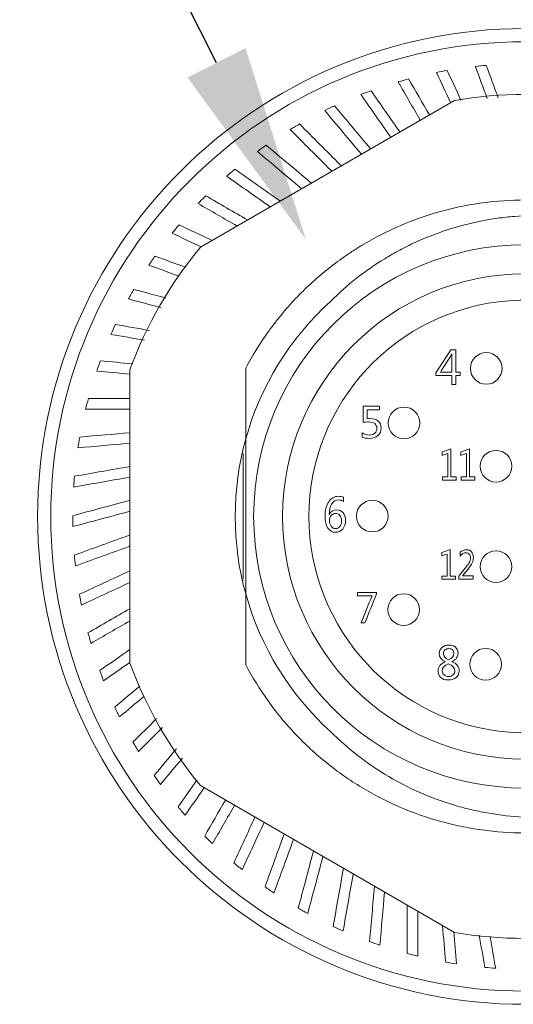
# Model space of a CAD drawing. Header units: millimetres. Extents: x 0 to 297, y 0 to 210.
# Tile 34 of 48: x 219 to 225, y 120 to 132. Entities that reach past the tile are written whole.
import ezdxf
from ezdxf import colors
from ezdxf.entities.mleader import LeaderData, LeaderLine
from ezdxf.math import Vec2, Vec3

# ---------------------------------------------------------------- set-up
doc = ezdxf.new("R2010")
doc.units = ezdxf.units.MM
doc.layers.add('1', color=7, linetype='Continuous', true_color=0xffffff)
doc.styles.add('LL', font='txt')

msp = doc.modelspace()

# ---------------------------------------------------------------- linework, layer by layer
at = {"layer": '1', "color": 7, "linetype": 'Continuous', "lineweight": 13}
for p, q in [((221.3341, 129.123), (224.5486, 130.9789)), ((220.4413, 123.8649), (220.4413, 127.5767)), ((221.908, 124.741), (221.908, 126.7006)), ((221.8747, 124.9299), (221.8747, 126.5169)), ((221.8747, 124.9112), (221.8747, 124.9191)), ((224.5486, 120.4627), (221.3341, 122.3186))]:
    msp.add_line(p, q, dxfattribs=at)
for centre, radius in [((225.4413, 125.7208), 6.1667), ((225.4413, 125.7208), 6), ((225.4413, 125.7208), 3.4333), ((225.4413, 125.7208), 3.0667), ((224.9507, 127.5908), 0.2), ((223.9116, 126.9031), 0.2), ((225.0747, 126.3559), 0.2), ((223.508, 125.7242), 0.2), ((225.0747, 125.0857), 0.2), ((223.9075, 124.5439), 0.2), ((224.9442, 123.8525), 0.2)]:
    msp.add_circle(centre, radius, dxfattribs=at)
for radius, start, end in [(5.7222, 94.90641, 96.28482), (5.7222, 99.90641, 101.28482), (5.7222, 104.90641, 106.28482), (5.7222, 109.90641, 111.28482), (5.3333, 80.36413, 99.63587), (5.7222, 114.90641, 116.28482), (5.7222, 119.90641, 121.28482), (5.7222, 124.90641, 126.28482), (5.7222, 129.90641, 131.28482), (5.7222, 134.90641, 136.28482), (5.7222, 139.90641, 141.28482), (5.3333, 140.36413, 159.63587), (5.7222, 144.90641, 146.28482), (5.7222, 149.90641, 151.28482), (3.6667, 132.07144, 164.50127), (2.7333, 8.41497, 351.58503), (5.7222, 154.90641, 156.28482), (5.7222, 159.90641, 161.28482), (5.7222, 164.90641, 166.28482), (5.7222, 169.90641, 171.28482), (3.6667, 164.50154, 195.49821), (5.7222, 174.90641, 176.28482), (5.7222, 179.90641, 181.28482), (5.7222, 184.90641, 186.28482), (5.7222, 189.90641, 191.28482), (3.6667, 195.49873, 227.92856), (5.7222, 194.90641, 196.28482), (5.3333, 200.36413, 219.63587), (5.7222, 199.90641, 201.28482), (5.7222, 204.90641, 206.28482), (5.7222, 209.90641, 211.28482), (5.7222, 214.90641, 216.28482), (5.7222, 219.90641, 221.28482), (5.7222, 224.90641, 226.28482), (5.7222, 229.90641, 231.28482), (5.7222, 234.90641, 236.28482), (5.7222, 239.90641, 241.28482), (5.7222, 244.90641, 246.28482), (5.7222, 249.90641, 251.28482), (5.3333, 260.36413, 279.63587), (5.7222, 254.90641, 256.28482), (5.7222, 259.90641, 261.28482), (5.7222, 264.90641, 266.28482)]:
    msp.add_arc((225.4413, 125.7208), radius, start, end, dxfattribs=at)
for points in [[(224.9519, 131.422), (225.0019, 131.2846), (225.052, 131.1472), (225.102, 131.0098)], [(224.4996, 130.9507), (224.4402, 131.078), (224.3809, 131.2052), (224.3216, 131.3324)], [(224.4569, 131.3577), (224.515, 131.233), (224.5732, 131.1083), (224.6313, 130.9836)], [(224.9629, 131.002), (224.9136, 131.1376), (224.8642, 131.2731), (224.8149, 131.4086)], [(224.1162, 130.7294), (224.023, 130.8908), (223.9299, 131.0521), (223.8368, 131.2134)], [(223.9693, 131.2504), (224.0568, 131.099), (224.1442, 130.9476), (224.2317, 130.7961)], [(223.7418, 130.5133), (223.6159, 130.6931), (223.49, 130.8729), (223.3641, 131.0527)], [(223.493, 131.1011), (223.6146, 130.9275), (223.7361, 130.7539), (223.8577, 130.5803)], [(223.3708, 130.2991), (223.2163, 130.4832), (223.0618, 130.6673), (222.9073, 130.8514)], [(223.0315, 130.9108), (223.1836, 130.7295), (223.3358, 130.5482), (223.488, 130.3668)], [(221.7703, 130.1103), (221.9621, 129.976), (222.1539, 129.8417), (222.3458, 129.7073)], [(222.2184, 129.6337), (222.0342, 129.7628), (221.85, 129.8917), (221.6658, 130.0207)], [(221.4017, 129.7736), (221.5782, 129.6717), (221.7547, 129.5699), (221.9312, 129.4679)], [(221.7979, 129.3909), (221.6337, 129.4857), (221.4695, 129.5805), (221.3054, 129.6753)], [(221.0639, 129.4061), (221.2041, 129.3408), (221.3443, 129.2754), (221.4845, 129.21)], [(221.3436, 129.1286), (221.2212, 129.1856), (221.0988, 129.2427), (220.9765, 129.2998)], [(220.7593, 129.0106), (220.8884, 128.9636), (221.0175, 128.9166), (221.1467, 128.8696)], [(221.0641, 128.7578), (220.9366, 128.8042), (220.809, 128.8506), (220.6816, 128.897)], [(220.4904, 128.59), (220.6263, 128.5536), (220.7623, 128.5172), (220.8982, 128.4807)], [(220.8368, 128.3591), (220.6988, 128.3961), (220.5608, 128.4331), (220.4228, 128.4701)], [(220.2592, 128.1476), (220.4032, 128.1222), (220.5472, 128.0968), (220.6913, 128.0714)], [(220.6284, 127.9471), (220.4864, 127.9721), (220.3443, 127.9972), (220.2023, 128.0222)], [(224.504, 127.8275), (224.4409, 127.7309), (224.3778, 127.6343), (224.3147, 127.5378)], [(224.5666, 127.8275), (224.5457, 127.8275), (224.5248, 127.8275), (224.504, 127.8275)], [(224.5666, 127.5457), (224.5666, 127.6396), (224.5666, 127.7335), (224.5666, 127.8275)], [(224.3705, 127.5457), (224.413, 127.6109), (224.4554, 127.6761), (224.4978, 127.7414)], [(224.4978, 127.7414), (224.5061, 127.7567), (224.5115, 127.768), (224.5141, 127.7753)], [(224.5141, 127.7753), (224.5145, 127.7582), (224.5141, 127.7431), (224.5141, 127.7301)], [(224.5141, 127.7301), (224.5141, 127.6686), (224.5141, 127.6071), (224.5141, 127.5457)], [(220.0674, 127.6867), (220.2044, 127.6747), (220.3415, 127.6627), (220.4786, 127.6507)], [(220.4412, 127.5201), (220.3013, 127.5324), (220.1615, 127.5446), (220.0217, 127.5568)], [(224.3147, 127.5378), (224.3147, 127.5257), (224.3147, 127.5137), (224.3147, 127.5017)], [(224.3147, 127.5017), (224.3812, 127.5017), (224.4476, 127.5017), (224.5141, 127.5017)], [(224.5141, 127.5457), (224.4662, 127.5457), (224.4184, 127.5457), (224.3705, 127.5457)], [(224.5141, 127.5017), (224.5141, 127.4636), (224.5141, 127.4255), (224.5141, 127.3875)], [(224.6213, 127.5457), (224.6031, 127.5457), (224.5849, 127.5457), (224.5666, 127.5457)], [(224.5666, 127.5017), (224.5849, 127.5017), (224.6031, 127.5017), (224.6213, 127.5017)], [(224.5666, 127.3875), (224.5666, 127.4255), (224.5666, 127.4636), (224.5666, 127.5017)], [(224.6213, 127.5017), (224.6213, 127.5163), (224.6213, 127.531), (224.6213, 127.5457)], [(224.5141, 127.3875), (224.5316, 127.3875), (224.5491, 127.3875), (224.5666, 127.3875)], [(219.9165, 127.2108), (220.0914, 127.2108), (220.2662, 127.2108), (220.4411, 127.2108)], [(220.4412, 127.0775), (220.2548, 127.0775), (220.0685, 127.0775), (219.8823, 127.0775)], [(223.6022, 127.1141), (223.533, 127.1141), (223.4637, 127.1141), (223.3944, 127.1141)], [(223.3944, 127.1141), (223.3944, 127.0464), (223.3944, 126.9787), (223.3944, 126.9109)], [(223.444, 127.0695), (223.4968, 127.0695), (223.5495, 127.0695), (223.6022, 127.0695)], [(223.444, 126.9564), (223.444, 126.9941), (223.444, 127.0318), (223.444, 127.0695)], [(223.6022, 127.0695), (223.6022, 127.0844), (223.6022, 127.0992), (223.6022, 127.1141)], [(219.8077, 126.7236), (220.0188, 126.7421), (220.2299, 126.7606), (220.4411, 126.7791)], [(223.47, 126.7493), (223.4392, 126.7493), (223.4097, 126.758), (223.3813, 126.7756)], [(223.3813, 126.7756), (223.3813, 126.7584), (223.3813, 126.7411), (223.3813, 126.7239)], [(220.4411, 126.6452), (220.2224, 126.6261), (220.0038, 126.607), (219.7852, 126.5878)], [(224.5032, 126.5757), (224.467, 126.5624), (224.4309, 126.5491), (224.3947, 126.5358)], [(224.5032, 126.223), (224.5032, 126.3406), (224.5032, 126.4581), (224.5032, 126.5757)], [(224.7398, 126.5757), (224.7036, 126.5624), (224.6674, 126.5491), (224.6313, 126.5358)], [(224.7398, 126.223), (224.7398, 126.3406), (224.7398, 126.4581), (224.7398, 126.5757)], [(224.3947, 126.5358), (224.3947, 126.5208), (224.3947, 126.5059), (224.3947, 126.4909)], [(224.3947, 126.4909), (224.418, 126.4994), (224.4414, 126.508), (224.4648, 126.5165)], [(224.4648, 126.5165), (224.4648, 126.4187), (224.4648, 126.3209), (224.4648, 126.223)], [(224.6313, 126.5358), (224.6313, 126.5208), (224.6313, 126.5059), (224.6313, 126.4909)], [(224.6313, 126.4909), (224.6546, 126.4994), (224.678, 126.508), (224.7014, 126.5165)], [(224.7014, 126.5165), (224.7014, 126.4187), (224.7014, 126.3209), (224.7014, 126.223)], [(219.7417, 126.2288), (219.9748, 126.2699), (220.2079, 126.311), (220.4411, 126.3522)], [(220.4411, 126.2168), (220.2044, 126.175), (219.9678, 126.1333), (219.7311, 126.0916)], [(224.4648, 126.223), (224.442, 126.223), (224.4192, 126.223), (224.3964, 126.223)], [(224.3964, 126.223), (224.3964, 126.2089), (224.3964, 126.1949), (224.3964, 126.1808)], [(224.5714, 126.223), (224.5487, 126.223), (224.5259, 126.223), (224.5032, 126.223)], [(224.5714, 126.1808), (224.5714, 126.1949), (224.5714, 126.2089), (224.5714, 126.223)], [(224.7014, 126.223), (224.6786, 126.223), (224.6558, 126.223), (224.633, 126.223)], [(224.633, 126.223), (224.633, 126.2089), (224.633, 126.1949), (224.633, 126.1808)], [(224.808, 126.223), (224.7853, 126.223), (224.7625, 126.223), (224.7398, 126.223)], [(224.808, 126.1808), (224.808, 126.1949), (224.808, 126.2089), (224.808, 126.223)], [(224.3964, 126.1808), (224.4548, 126.1808), (224.5131, 126.1808), (224.5714, 126.1808)], [(224.633, 126.1808), (224.6914, 126.1808), (224.7497, 126.1808), (224.808, 126.1808)], [(223.146, 125.911), (223.146, 125.928), (223.146, 125.9451), (223.146, 125.9621)], [(223.08, 125.9286), (223.103, 125.9286), (223.1249, 125.9227), (223.146, 125.911)], [(224.4938, 125.3019), (224.4585, 125.2893), (224.4233, 125.2767), (224.388, 125.2641)], [(224.388, 125.2641), (224.388, 125.2499), (224.388, 125.2357), (224.388, 125.2215)], [(224.388, 125.2215), (224.4108, 125.2296), (224.4336, 125.2377), (224.4564, 125.2458)], [(224.4564, 125.2458), (224.4564, 125.1531), (224.4564, 125.0603), (224.4564, 124.9675)], [(224.4938, 124.9675), (224.4938, 125.079), (224.4938, 125.1905), (224.4938, 125.3019)], [(224.6196, 125.267), (224.6196, 125.2512), (224.6196, 125.2355), (224.6196, 125.2198)], [(219.8044, 124.7363), (220.0166, 124.8353), (220.2288, 124.9342), (220.4411, 125.0332)], [(224.4564, 124.9675), (224.4341, 124.9675), (224.4119, 124.9675), (224.3897, 124.9675)], [(224.3897, 124.9675), (224.3897, 124.9542), (224.3897, 124.9408), (224.3897, 124.9275)], [(224.5603, 124.9675), (224.5381, 124.9675), (224.516, 124.9675), (224.4938, 124.9675)], [(224.5603, 124.9275), (224.5603, 124.9408), (224.5603, 124.9542), (224.5603, 124.9675)], [(224.6044, 124.9677), (224.6044, 124.9543), (224.6044, 124.9409), (224.6044, 124.9275)], [(224.7853, 124.9687), (224.7399, 124.9687), (224.6944, 124.9687), (224.6489, 124.9687)], [(224.7853, 124.9275), (224.7853, 124.9412), (224.7853, 124.9549), (224.7853, 124.9687)], [(220.4412, 124.8861), (220.2373, 124.7911), (220.0335, 124.6961), (219.8297, 124.601)], [(224.3897, 124.9275), (224.4466, 124.9275), (224.5034, 124.9275), (224.5603, 124.9275)], [(224.6044, 124.9275), (224.6647, 124.9275), (224.725, 124.9275), (224.7853, 124.9275)], [(223.3208, 124.7608), (223.3208, 124.7464), (223.3208, 124.732), (223.3208, 124.7176)], [(223.5619, 124.7608), (223.4815, 124.7608), (223.4012, 124.7608), (223.3208, 124.7608)], [(223.3208, 124.7176), (223.3826, 124.7176), (223.4443, 124.7176), (223.5061, 124.7176)], [(223.5061, 124.7176), (223.4601, 124.6031), (223.4142, 124.4886), (223.3682, 124.3741)], [(223.4168, 124.3741), (223.4651, 124.4974), (223.5135, 124.6206), (223.5619, 124.7438)], [(223.5619, 124.7438), (223.5619, 124.7495), (223.5619, 124.7551), (223.5619, 124.7608)], [(219.9117, 124.2488), (220.0881, 124.3507), (220.2646, 124.4526), (220.4411, 124.5545)], [(220.4412, 124.4005), (220.277, 124.3058), (220.1128, 124.211), (219.9487, 124.1162)], [(223.3682, 124.3741), (223.3844, 124.3741), (223.4006, 124.3741), (223.4168, 124.3741)], [(220.061, 123.7725), (220.1877, 123.8612), (220.3144, 123.9499), (220.4412, 124.0386)], [(224.3561, 123.9883), (224.3561, 123.9433), (224.381, 123.9089), (224.4306, 123.8853)], [(220.4412, 123.8759), (220.3306, 123.7985), (220.22, 123.721), (220.1094, 123.6436)], [(224.3943, 123.7682), (224.3943, 123.8079), (224.42, 123.8384), (224.4714, 123.8597)], [(220.2513, 123.311), (220.3565, 123.3993), (220.4618, 123.4876), (220.5671, 123.5759)], [(220.6226, 123.4485), (220.5187, 123.3612), (220.4147, 123.274), (220.3108, 123.1868)], [(220.4811, 122.8678), (220.5806, 122.9673), (220.6801, 123.0668), (220.7796, 123.1663)], [(220.8542, 123.0523), (220.7532, 122.9513), (220.6521, 122.8503), (220.5511, 122.7493)], [(220.7486, 122.4463), (220.8426, 122.5583), (220.9366, 122.6704), (221.0306, 122.7824)], [(221.1069, 122.6658), (221.0141, 122.5553), (220.9214, 122.4449), (220.8287, 122.3344)], [(221.0519, 122.0498), (221.1308, 122.1625), (221.2097, 122.2752), (221.2886, 122.3879)], [(221.383, 122.2902), (221.3025, 122.1752), (221.2219, 122.0602), (221.1414, 121.9453)], [(221.3885, 121.6812), (221.4759, 121.8326), (221.5634, 121.984), (221.6508, 122.1355)], [(221.7663, 122.0689), (221.6731, 121.9075), (221.58, 121.7462), (221.4869, 121.5849)], [(221.756, 121.3433), (221.8456, 121.5354), (221.9351, 121.7275), (222.0247, 121.9196)], [(222.1407, 121.8527), (222.0479, 121.6537), (221.9551, 121.4548), (221.8624, 121.2559)], [(222.1516, 121.0388), (222.2325, 121.2612), (222.3135, 121.4836), (222.3945, 121.7062)], [(222.5117, 121.6385), (222.4295, 121.4126), (222.3473, 121.1868), (222.2651, 120.961)], [(223.4754, 120.3469), (223.4959, 120.5802), (223.5163, 120.8135), (223.5367, 121.0469)], [(223.6641, 120.9734), (223.6445, 120.7492), (223.6249, 120.5252), (223.6053, 120.3011)], [(223.9513, 120.8076), (223.9513, 120.6036), (223.9513, 120.3998), (223.9513, 120.196)], [(224.0846, 120.1617), (224.0846, 120.3513), (224.0846, 120.5409), (224.0846, 120.7306)], [(224.398, 120.5496), (224.4115, 120.3954), (224.425, 120.2413), (224.4385, 120.0871)], [(224.5743, 120.0646), (224.5625, 120.1992), (224.5508, 120.3337), (224.539, 120.4682)], [(224.8617, 120.4272), (224.8856, 120.2919), (224.9094, 120.1565), (224.9333, 120.0212)], [(225.0706, 120.0106), (225.047, 120.1442), (225.0234, 120.2779), (224.9999, 120.4116)]]:
    msp.add_open_spline(points, degree=3, dxfattribs=at)
for points, knots in [([(222.5883, 130.681), (222.7598, 130.5096), (222.9313, 130.3381), (223.1075, 130.1619), (223.1122, 130.1572), (223.1168, 130.1525)], [0, 0, 0, 0, 0.9735022, 0.9735022, 1, 1, 1, 1]), ([(222.9973, 130.0835), (222.9916, 130.0892), (222.9858, 130.095), (222.81, 130.2709), (222.6399, 130.4409), (222.4698, 130.611)], [0, 0, 0, 0, 0.0327069, 0.0327069, 1, 1, 1, 1]), ([(222.6155, 129.863), (222.6129, 129.8652), (222.6103, 129.8674), (222.4234, 130.0242), (222.2391, 130.1788), (222.0549, 130.3334)], [0, 0, 0, 0, 0.0138976, 0.0138976, 1, 1, 1, 1]), ([(222.1669, 130.4135), (222.3526, 130.2577), (222.5384, 130.1018), (222.7289, 129.9419), (222.7336, 129.9379), (222.7383, 129.934)], [0, 0, 0, 0, 0.9753717, 0.9753717, 1, 1, 1, 1]), ([(221.908, 127.5958), (221.9922, 127.7545), (222.0871, 127.9075), (222.2193, 128.0916), (222.2464, 128.128), (222.3021, 128.2002), (222.3305, 128.2357), (222.4172, 128.3405), (222.4771, 128.4081), (222.663, 128.6041), (222.7951, 128.7258), (223.0057, 128.895), (223.0779, 128.9492), (223.1894, 129.027), (223.2271, 129.0524), (223.3036, 129.1019), (223.3422, 129.126), (223.5364, 129.2428), (223.6968, 129.3248), (224.0269, 129.4667), (224.1967, 129.5266), (224.4152, 129.5872), (224.4592, 129.5986), (224.5477, 129.62), (224.5921, 129.6299), (224.7253, 129.6572), (224.8143, 129.6724), (225.0819, 129.7087), (225.2612, 129.7208), (225.5314, 129.7208), (225.6216, 129.7178), (225.7573, 129.7085), (225.8027, 129.7047), (225.8933, 129.6954), (225.9384, 129.69), (226.1629, 129.6593), (226.3392, 129.6229), (226.6855, 129.5266), (226.8554, 129.4669), (227.0637, 129.3773), (227.1051, 129.3586), (227.1875, 129.3198), (227.2283, 129.2997), (227.3492, 129.2376), (227.4281, 129.1937), (227.6594, 129.0543), (227.8067, 128.9515), (228.0173, 128.7822), (228.0858, 128.7233), (228.1692, 128.6464), (228.1857, 128.6309), (228.2186, 128.5995), (228.235, 128.5837), (228.2836, 128.5357), (228.3154, 128.5032), (228.4711, 128.3387), (228.7, 128.0612), (228.8898, 127.7557), (228.9747, 127.5958)], [0, 0, 0, 0, 0.0625, 0.0625, 0.078125, 0.078125, 0.09375, 0.09375, 0.125, 0.125, 0.1875, 0.1875, 0.21875, 0.21875, 0.234375, 0.234375, 0.25, 0.25, 0.3125, 0.3125, 0.375, 0.375, 0.390625, 0.390625, 0.40625, 0.40625, 0.4375, 0.4375, 0.5, 0.5, 0.53125, 0.53125, 0.546875, 0.546875, 0.5625, 0.5625, 0.625, 0.625, 0.6875, 0.6875, 0.703125, 0.703125, 0.71875, 0.71875, 0.75, 0.75, 0.8125, 0.8125, 0.84375, 0.84375, 0.8515625, 0.8515625, 0.859375, 0.859375, 0.875, 0.875, 0.9375, 1, 1, 1, 1]), ([(222.9845, 128.4426), (223.088, 128.5458), (223.1967, 128.6419), (223.4241, 128.8204), (223.5428, 128.9029), (223.7284, 129.0164), (223.7915, 129.0525), (223.8881, 129.104), (223.9207, 129.1207), (223.9862, 129.1532), (224.0192, 129.169), (224.1847, 129.245), (224.3196, 129.2975), (224.5946, 129.3867), (224.7345, 129.4235), (224.9482, 129.4666), (225.02, 129.4789), (225.165, 129.4996), (225.2374, 129.5077), (225.4546, 129.5259), (225.5991, 129.5295), (225.8878, 129.5204), (226.0319, 129.5076), (226.2118, 129.4814), (226.2477, 129.4756), (226.3196, 129.4631), (226.3556, 129.4562), (226.463, 129.4343), (226.5339, 129.4177), (226.7443, 129.3622), (226.8817, 129.3175), (227.1508, 129.2128), (227.2825, 129.1528), (227.4436, 129.0683), (227.4757, 129.051), (227.5394, 129.0152), (227.5711, 128.9969), (227.6651, 128.9407), (227.7264, 128.9017), (227.9066, 128.7799), (228.0217, 128.6925), (228.2416, 128.5055), (228.3465, 128.4057), (228.4712, 128.2733), (228.4958, 128.2464), (228.5444, 128.1918), (228.5684, 128.1641), (228.6389, 128.0804), (228.6842, 128.0235), (228.815, 127.8497), (228.8955, 127.7298), (228.9694, 127.6057)], [0, 0, 0, 0, 0.0625, 0.0625, 0.125, 0.125, 0.15625, 0.15625, 0.171875, 0.171875, 0.1875, 0.1875, 0.25, 0.25, 0.3125, 0.3125, 0.34375, 0.34375, 0.375, 0.375, 0.4375, 0.4375, 0.5, 0.5, 0.515625, 0.515625, 0.53125, 0.53125, 0.5625, 0.5625, 0.625, 0.625, 0.6875, 0.6875, 0.703125, 0.703125, 0.71875, 0.71875, 0.75, 0.75, 0.8125, 0.8125, 0.875, 0.875, 0.890625, 0.890625, 0.90625, 0.90625, 0.9375, 0.9375, 1, 1, 1, 1]), ([(221.908, 127.5958), (221.908, 127.4485), (221.908, 127.3003), (221.908, 127.0018), (221.908, 126.8517), (221.908, 126.7006)], [0, 0, 0, 0, 0.5, 0.5, 1, 1, 1, 1]), ([(223.3813, 126.7239), (223.4014, 126.7129), (223.431, 126.7074), (223.5175, 126.7074), (223.5545, 126.7194), (223.608, 126.7672), (223.6213, 126.7986), (223.6213, 126.8748), (223.6089, 126.9042), (223.5591, 126.947), (223.5243, 126.9576), (223.4717, 126.9576), (223.4599, 126.9572), (223.444, 126.9564)], [0, 0, 0, 0, 0.169921, 0.169921, 0.3724176, 0.3724176, 0.5744845, 0.5744845, 0.7699842, 0.7699842, 0.9646474, 0.9646474, 1, 1, 1, 1]), ([(223.3944, 126.9109), (223.4224, 126.9134), (223.4447, 126.9145), (223.4956, 126.9145), (223.5218, 126.9074), (223.5579, 126.8792), (223.567, 126.8593), (223.567, 126.8082), (223.5581, 126.7877), (223.5225, 126.7569), (223.499, 126.7493), (223.47, 126.7493)], [0, 0, 0, 0, 0.1073372, 0.1073372, 0.3313454, 0.3313454, 0.5539861, 0.5539861, 0.7766268, 0.7766268, 1, 1, 1, 1]), ([(223.146, 125.9621), (223.1296, 125.9707), (223.1071, 125.9749), (223.0284, 125.9749), (222.9881, 125.952), (222.9267, 125.8606), (222.9114, 125.7988), (222.9114, 125.657), (222.9231, 125.6074), (222.9698, 125.5376), (223.002, 125.5201), (223.0803, 125.5201), (223.1111, 125.5339), (223.1592, 125.5892), (223.1713, 125.6245), (223.1713, 125.7086), (223.1609, 125.7416), (223.119, 125.791), (223.0913, 125.8036), (223.0145, 125.8036), (222.984, 125.7834), (222.9648, 125.7431)], [0, 0, 0, 0, 0.0711173, 0.0711173, 0.1953905, 0.1953905, 0.3197407, 0.3197407, 0.4227396, 0.4227396, 0.5259558, 0.5259558, 0.6200575, 0.6200575, 0.713953, 0.713953, 0.8034326, 0.8034326, 0.8929633, 0.8929633, 1, 1, 1, 1]), ([(219.7191, 125.7301), (219.9533, 125.7929), (220.1876, 125.8557), (220.4283, 125.9202), (220.4347, 125.9219), (220.4411, 125.9236)], [0, 0, 0, 0, 0.9735022, 0.9735022, 1, 1, 1, 1]), ([(222.9648, 125.7431), (222.9639, 125.8004), (222.9747, 125.8457), (223.0171, 125.9119), (223.0452, 125.9286), (223.08, 125.9286)], [0, 0, 0, 0, 0.5003346, 0.5003346, 1, 1, 1, 1]), ([(220.4411, 125.7856), (220.4333, 125.7835), (220.4254, 125.7814), (220.1852, 125.717), (219.9528, 125.6547), (219.7206, 125.5925)], [0, 0, 0, 0, 0.0327069, 0.0327069, 1, 1, 1, 1]), ([(222.9879, 125.597), (222.9737, 125.6177), (222.9667, 125.6425), (222.9667, 125.6947), (222.9738, 125.715), (223.0023, 125.749), (223.0209, 125.7576), (223.0679, 125.7576), (223.0866, 125.7492), (223.1127, 125.7154), (223.1194, 125.6918), (223.1194, 125.6335), (223.1124, 125.6106), (223.0846, 125.575), (223.0666, 125.5661), (223.0209, 125.5661), (223.002, 125.5764), (222.9879, 125.597)], [0, 0, 0, 0, 0.1498646, 0.1498646, 0.2699766, 0.2699766, 0.3897503, 0.3897503, 0.516178, 0.516178, 0.6421088, 0.6421088, 0.7591712, 0.7591712, 0.8762336, 0.8762336, 1, 1, 1, 1]), ([(219.7401, 125.2314), (219.9679, 125.3143), (220.1958, 125.3973), (220.4296, 125.4823), (220.4353, 125.4844), (220.4411, 125.4865)], [0, 0, 0, 0, 0.9753717, 0.9753717, 1, 1, 1, 1]), ([(220.4411, 125.3447), (220.438, 125.3435), (220.4348, 125.3423), (220.2055, 125.2589), (219.9795, 125.1766), (219.7535, 125.0944)], [0, 0, 0, 0, 0.0138976, 0.0138976, 1, 1, 1, 1]), ([(224.6196, 125.2198), (224.6437, 125.2476), (224.669, 125.2615), (224.7133, 125.2615), (224.7271, 125.256), (224.7459, 125.2336), (224.7508, 125.2177), (224.7508, 125.1785), (224.7467, 125.1609), (224.7306, 125.1266), (224.7146, 125.1033), (224.6621, 125.0386), (224.6332, 125.0031), (224.6044, 124.9677)], [0, 0, 0, 0, 0.2357948, 0.2357948, 0.3947, 0.3947, 0.5533772, 0.5533772, 0.6924729, 0.6924729, 0.8315686, 0.8315686, 1, 1, 1, 1]), ([(224.6489, 124.9687), (224.6715, 124.9969), (224.6942, 125.0241), (224.7447, 125.0849), (224.7632, 125.1128), (224.7831, 125.1566), (224.788, 125.1789), (224.788, 125.2317), (224.7802, 125.2557), (224.7493, 125.2914), (224.7282, 125.3003), (224.6703, 125.3003), (224.643, 125.2892), (224.6196, 125.267)], [0, 0, 0, 0, 0.1156559, 0.1156559, 0.2582067, 0.2582067, 0.4012378, 0.4012378, 0.5906421, 0.5906421, 0.7800465, 0.7800465, 1, 1, 1, 1]), ([(221.908, 124.741), (221.908, 124.5902), (221.908, 124.4402), (221.908, 124.1417), (221.908, 123.9933), (221.908, 123.8458)], [0, 0, 0, 0, 0.5, 0.5, 1, 1, 1, 1]), ([(224.5169, 123.8845), (224.5687, 123.9111), (224.5946, 123.9476), (224.5946, 124.0243), (224.5838, 124.0483), (224.5408, 124.0854), (224.5134, 124.0947), (224.4441, 124.0947), (224.4143, 124.0848), (224.3678, 124.0453), (224.3561, 124.0197), (224.3561, 123.9883)], [0, 0, 0, 0, 0.2768077, 0.2768077, 0.449057, 0.449057, 0.6221805, 0.6221805, 0.8110902, 0.8110902, 1, 1, 1, 1]), ([(224.4746, 123.9079), (224.4311, 123.9264), (224.4093, 123.9535), (224.4093, 124.007), (224.4158, 124.0217), (224.4421, 124.0446), (224.4579, 124.0503), (224.4964, 124.0503), (224.5122, 124.0448), (224.5238, 124.0337)], [0, 0, 0, 0, 0.3941859, 0.3941859, 0.5918501, 0.5918501, 0.7895143, 0.7895143, 1, 1, 1, 1]), ([(224.5238, 124.0337), (224.5355, 124.0228), (224.5414, 124.0077), (224.5414, 123.9537), (224.5191, 123.9268), (224.4746, 123.9079)], [0, 0, 0, 0, 0.3537285, 0.3537285, 1, 1, 1, 1]), ([(228.9694, 123.8359), (228.8837, 123.6754), (228.7879, 123.5225), (228.5772, 123.2311), (228.4621, 123.0926), (228.306, 122.9287), (228.2742, 122.8964), (228.2092, 122.8327), (228.1763, 122.8015), (228.0761, 122.7098), (228.0076, 122.6512), (227.7966, 122.4827), (227.6488, 122.3802), (227.4165, 122.2413), (227.3373, 122.1975), (227.1752, 122.115), (227.0932, 122.0767), (226.8445, 121.9706), (226.6751, 121.9116), (226.3291, 121.8164), (226.1525, 121.7803), (225.7919, 121.732), (225.612, 121.7204), (225.2532, 121.7212), (225.0742, 121.7336), (224.8064, 121.7705), (224.7172, 121.7858), (224.5391, 121.8228), (224.4512, 121.8442), (224.1908, 121.917), (224.0217, 121.9769), (223.7746, 122.0835), (223.6933, 122.1218), (223.533, 122.2042), (223.4539, 122.2483), (223.2202, 122.3892), (223.0727, 122.4926), (222.7931, 122.7176), (222.6612, 122.8392), (222.4753, 123.0355), (222.4153, 123.1033), (222.2995, 123.2435), (222.2443, 123.3152), (222.0866, 123.5348), (221.9921, 123.6873), (221.908, 123.8458)], [0, 0, 0, 0, 0.0625, 0.0625, 0.125, 0.125, 0.140625, 0.140625, 0.15625, 0.15625, 0.1875, 0.1875, 0.25, 0.25, 0.28125, 0.28125, 0.3125, 0.3125, 0.375, 0.375, 0.4375, 0.4375, 0.5, 0.5, 0.5625, 0.5625, 0.59375, 0.59375, 0.625, 0.625, 0.6875, 0.6875, 0.71875, 0.71875, 0.75, 0.75, 0.8125, 0.8125, 0.875, 0.875, 0.90625, 0.90625, 0.9375, 0.9375, 1, 1, 1, 1]), ([(228.9694, 123.8359), (228.8951, 123.711), (228.8143, 123.5909), (228.6402, 123.3597), (228.5469, 123.2487), (228.422, 123.116), (228.3966, 123.0897), (228.345, 123.0378), (228.3189, 123.0123), (228.2397, 122.937), (228.1857, 122.8885), (228.0202, 122.7479), (227.9052, 122.6607), (227.6661, 122.4992), (227.542, 122.4249), (227.3809, 122.3403), (227.3484, 122.3238), (227.2828, 122.2917), (227.2497, 122.2761), (227.1501, 122.2307), (227.0831, 122.2025), (226.8805, 122.1237), (226.7432, 122.0791), (226.4643, 122.0055), (226.3226, 121.9765), (226.1428, 121.9501), (226.1066, 121.9453), (226.0341, 121.9368), (225.9977, 121.933), (225.8886, 121.9233), (225.816, 121.9189), (225.5986, 121.9121), (225.4543, 121.9158), (225.1668, 121.9397), (225.0236, 121.96), (224.8454, 121.9957), (224.8098, 122.0034), (224.7386, 122.0198), (224.703, 122.0286), (224.5971, 122.0563), (224.5273, 122.0767), (224.3204, 122.1438), (224.1859, 122.1962), (223.9236, 122.3164), (223.7958, 122.3843), (223.6404, 122.479), (223.6095, 122.4984), (223.5482, 122.5383), (223.5178, 122.5587), (223.4278, 122.6211), (223.3691, 122.6644), (223.1972, 122.7993), (223.088, 122.8957), (222.9845, 122.999)], [0, 0, 0, 0, 0.0625, 0.0625, 0.125, 0.125, 0.140625, 0.140625, 0.15625, 0.15625, 0.1875, 0.1875, 0.25, 0.25, 0.3125, 0.3125, 0.328125, 0.328125, 0.34375, 0.34375, 0.375, 0.375, 0.4375, 0.4375, 0.5, 0.5, 0.515625, 0.515625, 0.53125, 0.53125, 0.5625, 0.5625, 0.625, 0.625, 0.6875, 0.6875, 0.703125, 0.703125, 0.71875, 0.71875, 0.75, 0.75, 0.8125, 0.8125, 0.875, 0.875, 0.890625, 0.890625, 0.90625, 0.90625, 0.9375, 0.9375, 1, 1, 1, 1]), ([(224.4306, 123.8853), (224.3711, 123.8594), (224.3413, 123.8198), (224.3413, 123.7324), (224.3528, 123.7055), (224.3992, 123.664), (224.4291, 123.6537), (224.5106, 123.6537), (224.5455, 123.6641), (224.5955, 123.7062), (224.608, 123.7345), (224.608, 123.8238), (224.5777, 123.862), (224.5169, 123.8845)], [0, 0, 0, 0, 0.207275, 0.207275, 0.3333739, 0.3333739, 0.4591688, 0.4591688, 0.6129565, 0.6129565, 0.7664316, 0.7664316, 1, 1, 1, 1]), ([(224.4714, 123.8597), (224.5271, 123.8389), (224.5551, 123.8079), (224.5551, 123.747), (224.5477, 123.7305), (224.5183, 123.7043), (224.4992, 123.6977), (224.4515, 123.6977), (224.4319, 123.7043), (224.4018, 123.7307), (224.3943, 123.7477), (224.3943, 123.7682)], [0, 0, 0, 0, 0.341467, 0.341467, 0.5036638, 0.5036638, 0.6658606, 0.6658606, 0.8329303, 0.8329303, 1, 1, 1, 1]), ([(222.5721, 120.7699), (222.6349, 121.0041), (222.6977, 121.2384), (222.7622, 121.4791), (222.7639, 121.4855), (222.7656, 121.4918)], [0, 0, 0, 0, 0.9735022, 0.9735022, 1, 1, 1, 1]), ([(222.8851, 121.4229), (222.883, 121.415), (222.8809, 121.4072), (222.8166, 121.1669), (222.7543, 120.9346), (222.6921, 120.7023)], [0, 0, 0, 0, 0.0327069, 0.0327069, 1, 1, 1, 1]), ([(223.0146, 120.5387), (223.0567, 120.7774), (223.0988, 121.0163), (223.142, 121.2612), (223.143, 121.2673), (223.1441, 121.2733)], [0, 0, 0, 0, 0.9753717, 0.9753717, 1, 1, 1, 1]), ([(223.267, 121.2026), (223.2664, 121.1992), (223.2658, 121.1958), (223.2234, 120.9555), (223.1817, 120.7186), (223.1399, 120.4818)], [0, 0, 0, 0, 0.014171, 0.014171, 1, 1, 1, 1])]:
    msp.add_open_spline(points, degree=3, knots=knots, dxfattribs=at)

# ---------------------------------------------------------------- leaders
at = {"lineweight": 18}
ml = msp.add_multileader_mtext('Standard', dxfattribs=at)
ml.set_content('Power \\Pand Trigger', color=256, style='LL')
ml.set_leader_properties()
ml.build(insert=Vec2(0, 0))
ml.multileader.update_dxf_attribs({"text_left_attachment_type": 5, "text_right_attachment_type": 5, "dogleg_length": 0.36, "arrow_head_size": 2.5})
ctx = ml.context
ctx.base_point, ctx.char_height, ctx.arrow_head_size, ctx.landing_gap_size, ctx.plane_origin = Vec3(197.4819, 138.3818), 2.5, 2.5, 1, Vec3(221.3084, 128.9318)
ctx.left_attachment, ctx.right_attachment, ctx.text_align_type = 5, 5, 1
notes = []
notes.append((ctx, [(0, (1, 1, 0), (218.0278, 138.3818), (-1, 0), 0.36, [(0, [(222.6677, 129.2237)], 0, [])])]))
ctx.mtext.insert, ctx.mtext.alignment, ctx.mtext.flow_direction = Vec3(207.5749, 146.0314), 2, 5
for ctx, leaders in notes:
    for number, flags, end, landing, length, lines in leaders:
        leader = LeaderData()
        leader.index, (leader.has_last_leader_line, leader.has_dogleg_vector, leader.attachment_direction) = number, flags
        leader.last_leader_point, leader.dogleg_vector, leader.dogleg_length = Vec3(end), Vec3(landing), length
        for number, points, colour, breaks in lines:
            line = LeaderLine()
            line.index, line.vertices, line.color, line.breaks = number, Vec3.list(points), colors.encode_raw_color(colour), breaks
            leader.lines.append(line)
        ctx.leaders.append(leader)

doc.saveas('drawing.dxf')
